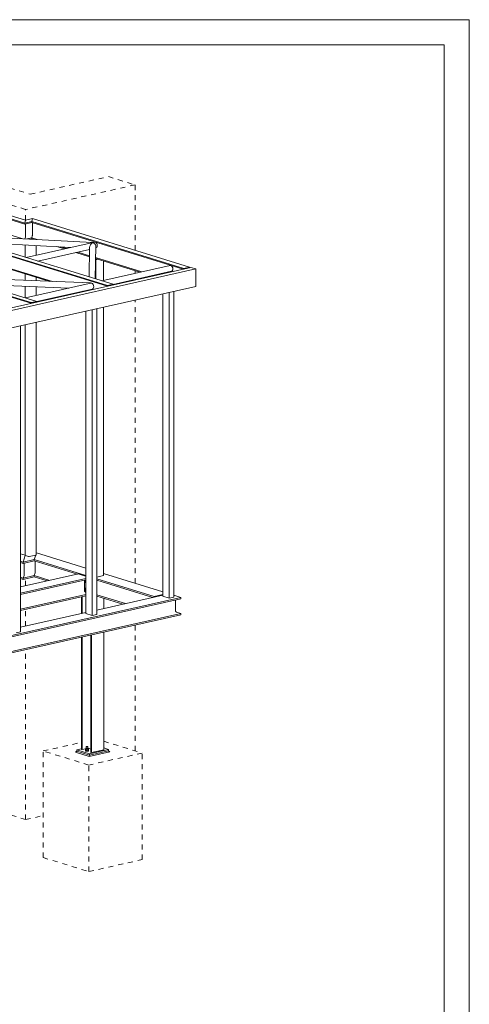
# Model space of a CAD drawing. Header units: millimetres. Extents: x -117 to 303, y -130 to 167.
# Tile 13 of 13: x 213 to 303, y -29 to 167. Entities that reach past the tile are written whole.
import ezdxf

# ---------------------------------------------------------------- set-up
doc = ezdxf.new("R2010")
doc.units = ezdxf.units.MM
doc.linetypes.add('XKITLINE00', pattern=[0])
doc.linetypes.add('XKITLINE01', pattern=[4, 1, -1, 1, -1])
for name, color, linetype, lineweight in [('List výkresu', 3, 'Continuous', 0), ('Prvek', 2, 'Continuous', 0), ('Šroub', 3, 'Continuous', 0)]:
    doc.layers.add(name, color=color, linetype=linetype, lineweight=lineweight)

msp = doc.modelspace()

# ---------------------------------------------------------------- linework, layer by layer
at = {"layer": 'List výkresu', "color": 7, "linetype": 'XKITLINE00', "lineweight": 0}
for p, q in [((302.83, 167.22), (-117.17, 167.22)), ((302.83, 167.22), (297.83, 167.22)), ((302.83, -129.78), (302.83, 167.22)), ((297.83, 162.22), (-112.17, 162.22)), ((297.83, -124.78), (297.83, 162.22))]:
    msp.add_line(p, q, dxfattribs=at)
at = {"layer": 'Prvek', "color": 7, "linetype": 'XKITLINE01', "lineweight": 0}
for p, q in [((193.96, 139), (215.26, 132.44)), ((214.36, 129.4), (193.57, 135.8)), ((215.26, 132.44), (230.85, 135.94)), ((230.85, 135.94), (236.18, 134.3)), ((236.18, 134.3), (214.36, 129.4)), ((236.18, 121.27), (236.18, 134.3)), ((214.36, 127.26), (214.36, 129.4)), ((236.18, 116.69), (236.18, 117.19)), ((236.18, 115.35), (236.18, 115.46)), ((236.18, 54.91), (236.18, 111.36)), ((214.36, 54.41), (214.36, 55.78)), ((214.36, 46.38), (214.36, 49.69)), ((236.18, 21.51), (236.18, 46.57)), ((214.36, 7.83), (214.36, 41.66)), ((217.86, 21.49), (225.52, 23.21)), ((229.93, 23.44), (237.59, 21.08)), ((217.86, 0.26), (217.86, 21.49)), ((226.95, 18.69), (217.86, 21.49)), ((237.59, 21.08), (226.95, 18.69)), ((237.59, -0.15), (237.59, 21.08)), ((226.95, -2.54), (226.95, 18.69)), ((200.02, 12.25), (214.36, 7.83)), ((214.36, 7.83), (217.86, 8.62)), ((217.86, 0.26), (226.95, -2.54)), ((226.95, -2.54), (237.59, -0.15))]:
    msp.add_line(p, q, dxfattribs=at)
at = {"layer": 'Prvek', "color": 3, "linetype": 'XKITLINE00', "lineweight": 0}
for p, q in [((214.2, 126.7), (193.55, 133.06)), ((214.2, 126.5), (193.55, 132.86)), ((194.69, 133.32), (214.36, 127.26)), ((179.66, 129.96), (230.67, 114.25)), ((179.66, 129.83), (230.65, 114.12)), ((180.77, 130.21), (231.78, 114.5)), ((214.36, 127.26), (215.73, 127.57)), ((215.57, 127.01), (215.73, 127.57)), ((215.73, 127.57), (215.57, 127.01)), ((215.73, 127.57), (247.04, 117.93)), ((164.45, 126.54), (215.46, 110.83)), ((164.45, 126.41), (215.44, 110.7)), ((165.56, 126.79), (216.57, 111.08)), ((206.62, 125.77), (213.79, 123.56)), ((214.36, 127.26), (214.2, 126.7)), ((214.2, 126.7), (214.36, 127.26)), ((215.57, 127.01), (214.2, 126.7)), ((215.57, 126.81), (214.2, 126.5)), ((214.2, 126.7), (214.2, 126.5)), ((214.2, 126.7), (214.2, 126.5)), ((214.35, 124.18), (214.35, 126.54)), ((214.35, 124.18), (214.35, 126.54)), ((215.57, 126.81), (215.57, 127.01)), ((215.57, 127.01), (245.9, 117.67)), ((215.57, 127.01), (215.57, 126.81)), ((215.57, 126.81), (245.78, 117.51)), ((215.72, 124.49), (215.72, 126.76)), ((215.72, 124.49), (215.72, 126.76)), ((199.89, 124.32), (227.66, 122.8)), ((214.23, 123.54), (214.33, 123.86)), ((214.23, 123.54), (214.33, 123.86)), ((214.33, 123.86), (214.34, 123.91)), ((214.34, 123.91), (214.33, 123.86)), ((214.34, 123.99), (214.35, 124.09)), ((214.35, 124.09), (214.34, 123.99)), ((214.34, 123.91), (214.34, 123.99)), ((214.34, 123.99), (214.34, 123.91)), ((214.35, 124.09), (214.35, 124.18)), ((214.35, 124.18), (214.35, 124.09)), ((215.57, 123.74), (214.57, 123.52)), ((215.69, 124.17), (215.57, 123.74)), ((215.69, 124.17), (215.57, 123.74)), ((215.57, 123.74), (215.57, 123.54)), ((215.57, 123.74), (216.66, 123.4)), ((215.57, 123.74), (215.57, 123.54)), ((215.7, 124.22), (215.69, 124.17)), ((215.69, 124.17), (215.7, 124.22)), ((215.71, 124.3), (215.7, 124.22)), ((215.7, 124.22), (215.71, 124.3)), ((215.72, 124.39), (215.71, 124.3)), ((215.71, 124.3), (215.72, 124.39)), ((215.72, 124.49), (215.72, 124.39)), ((215.72, 124.39), (215.72, 124.49)), ((204.62, 122.86), (223.37, 121.84)), ((214.27, 119.89), (214.27, 122.34)), ((214.45, 119.84), (227.22, 122.7)), ((215.57, 123.54), (215.3, 123.48)), ((215.57, 123.54), (215.86, 123.45)), ((216.46, 120.29), (216.46, 122.22)), ((220.6, 121.99), (222.05, 121.54)), ((221.39, 121.95), (222.43, 121.63)), ((227.12, 121.85), (227.01, 115.97)), ((227.16, 122.1), (227.12, 121.85)), ((227.29, 122.37), (227.16, 122.1)), ((227.22, 122.7), (227.72, 122.78)), ((227.49, 122.61), (227.29, 122.37)), ((227.72, 122.78), (227.49, 122.61)), ((227.66, 122.8), (228.1, 122.9)), ((227.66, 122.8), (227.72, 122.78)), ((227.95, 122.71), (227.72, 122.78)), ((228.15, 122.56), (227.95, 122.71)), ((228.25, 122.9), (228.1, 122.9)), ((228.28, 122.36), (228.15, 122.56)), ((228.33, 122.13), (228.21, 115.6)), ((228.4, 122.81), (228.25, 122.9)), ((228.28, 122.36), (228.33, 122.13)), ((228.32, 121.72), (228.4, 121.73)), ((228.53, 122.64), (228.4, 122.81)), ((228.4, 121.73), (228.53, 121.82)), ((228.61, 122.43), (228.53, 122.64)), ((228.53, 121.82), (228.61, 121.98)), ((228.64, 122.2), (228.61, 122.43)), ((228.61, 121.98), (228.64, 122.2)), ((216.77, 119.12), (227.11, 121.44)), ((224.37, 120.83), (227.08, 119.99)), ((224.75, 120.91), (227.09, 120.19)), ((228.29, 119.82), (237.5, 116.99)), ((129.74, 91.44), (247.3, 117.85)), ((210.58, 117.73), (219.19, 115.08)), ((210.83, 117.79), (219.69, 115.06)), ((228.28, 119.62), (237.12, 116.9)), ((228.38, 119.42), (228.28, 119.45)), ((228.28, 119.42), (228.37, 119.39)), ((228.37, 119.39), (228.75, 119.48)), ((228.37, 115.55), (228.37, 119.39)), ((228.71, 119.49), (228.38, 119.42)), ((243.17, 118.26), (229.52, 115.19)), ((229.89, 115.28), (229.89, 119.13)), ((243.32, 118.26), (243.17, 118.26)), ((243.47, 118.17), (243.32, 118.26)), ((243.59, 118), (243.47, 118.17)), ((243.68, 117.79), (243.59, 118)), ((243.71, 117.56), (243.68, 117.79)), ((245.9, 117.67), (247.04, 117.93)), ((247.04, 117.79), (247.04, 117.93)), ((248.27, 117.55), (247.3, 117.85)), ((130.71, 91.14), (248.27, 117.55)), ((201.22, 115.81), (227.28, 114.75)), ((214.27, 115.28), (214.27, 116.6)), ((216.46, 115.19), (216.46, 115.92)), ((231.78, 114.47), (243.47, 117.09)), ((239.43, 116.19), (239.63, 116.13)), ((239.81, 116.27), (240.02, 116.21)), ((243.47, 117.09), (243.59, 117.18)), ((243.59, 117.18), (243.68, 117.34)), ((243.68, 117.34), (243.71, 117.56)), ((245.9, 117.53), (245.9, 117.67)), ((248.27, 114.07), (248.27, 117.55)), ((130.71, 87.66), (248.27, 114.07)), ((205.7, 114.43), (223, 113.73)), ((214.27, 111.79), (214.27, 114.08)), ((214.31, 111.78), (227.05, 114.64)), ((216.46, 112.26), (216.46, 113.99)), ((227.05, 114.64), (227.53, 114.72)), ((227.51, 114.73), (227.28, 114.75)), ((227.53, 114.72), (227.51, 114.73)), ((227.55, 114.72), (227.53, 114.72)), ((227.7, 114.63), (227.55, 114.72)), ((227.82, 114.46), (227.7, 114.63)), ((227.91, 114.25), (227.82, 114.46)), ((227.82, 113.64), (227.91, 113.8)), ((227.94, 114.01), (227.91, 114.25)), ((227.91, 113.8), (227.94, 114.01)), ((230.46, 114.08), (231.98, 114.42)), ((230.48, 114.07), (230.46, 114.08)), ((230.46, 114.07), (230.46, 114.08)), ((230.67, 114.25), (231.78, 114.5)), ((230.67, 114.12), (230.67, 114.25)), ((231.78, 114.5), (231.78, 114.37)), ((231.98, 114.42), (232, 114.41)), ((216.57, 111.05), (227.7, 113.55)), ((225.65, 113.09), (225.85, 113.03)), ((225.9, 113.15), (226.1, 113.09)), ((227.7, 113.55), (227.82, 113.64)), ((241.71, 112.6), (241.71, 52.32)), ((243.01, 51.92), (243.01, 112.89)), ((243.92, 52.12), (243.92, 113.1)), ((215.25, 110.66), (216.77, 111)), ((215.28, 110.65), (215.25, 110.66)), ((215.25, 110.65), (215.25, 110.66)), ((215.46, 110.83), (216.57, 111.08)), ((215.46, 110.71), (215.46, 110.83)), ((216.57, 111.08), (216.57, 110.96)), ((216.77, 111), (216.8, 111)), ((229.89, 56.44), (229.89, 109.95)), ((226.35, 48.87), (226.35, 109.15)), ((227.65, 48.47), (227.65, 109.44)), ((228.56, 48.67), (228.56, 109.65)), ((213.35, 45.26), (213.35, 106.23)), ((214.27, 60.46), (214.27, 106.43)), ((216.46, 60.57), (216.46, 106.93)), ((216.46, 60.86), (216.49, 60.98)), ((216.46, 60.97), (216.49, 60.98)), ((216.46, 60.86), (216.49, 60.98)), ((216.49, 60.98), (226.35, 57.94)), ((213.35, 60.77), (214.27, 60.49)), ((213.35, 59.31), (213.89, 59.15)), ((213.35, 59.04), (213.89, 58.87)), ((213.89, 59.15), (214.28, 60.45)), ((213.89, 59.15), (214.28, 60.45)), ((213.89, 59.15), (216.09, 59.64)), ((216.09, 59.37), (213.89, 58.87)), ((213.89, 58.87), (213.89, 59.15)), ((213.89, 58.87), (213.89, 59.15)), ((214.08, 56.87), (214.08, 58.92)), ((214.08, 56.87), (214.08, 58.92)), ((214.27, 60.46), (214.27, 60.45)), ((214.27, 60.45), (214.3, 60.44)), ((214.3, 60.44), (214.91, 60.25)), ((214.91, 60.25), (214.95, 60.24)), ((214.95, 60.24), (215, 60.24)), ((215, 60.24), (215.05, 60.24)), ((215.05, 60.24), (215.09, 60.24)), ((215.09, 60.24), (216.42, 60.54)), ((216.09, 59.64), (216.36, 60.53)), ((216.09, 59.64), (216.36, 60.53)), ((216.09, 59.37), (216.09, 59.64)), ((216.09, 59.64), (226.35, 56.48)), ((216.09, 59.64), (216.09, 59.37)), ((216.09, 59.37), (224.68, 56.73)), ((216.28, 57.36), (216.28, 59.31)), ((216.28, 57.36), (216.28, 59.31)), ((216.42, 60.54), (216.45, 60.55)), ((216.45, 60.55), (216.46, 60.57)), ((216.25, 56.96), (216.09, 56.44)), ((216.09, 56.44), (216.25, 56.96)), ((216.26, 57.03), (216.25, 56.96)), ((216.25, 56.96), (216.26, 57.03)), ((216.27, 57.13), (216.26, 57.03)), ((216.26, 57.03), (216.27, 57.13)), ((216.28, 57.24), (216.27, 57.13)), ((216.27, 57.13), (216.28, 57.24)), ((216.28, 57.36), (216.28, 57.24)), ((216.28, 57.24), (216.28, 57.36)), ((213.35, 54.18), (224.88, 56.77)), ((213.35, 56.11), (213.89, 55.94)), ((213.35, 52.94), (226.35, 55.86)), ((213.35, 55.84), (213.89, 55.67)), ((213.35, 52.67), (226.35, 55.59)), ((213.89, 55.94), (214.05, 56.47)), ((213.89, 55.94), (214.05, 56.47)), ((213.89, 55.94), (216.09, 56.44)), ((216.09, 56.17), (213.89, 55.67)), ((213.89, 55.67), (213.89, 55.94)), ((213.89, 55.67), (213.89, 55.94)), ((214.05, 56.47), (214.06, 56.53)), ((214.06, 56.53), (214.05, 56.47)), ((214.06, 56.53), (214.07, 56.63)), ((214.07, 56.63), (214.06, 56.53)), ((214.07, 56.63), (214.08, 56.75)), ((214.08, 56.75), (214.07, 56.63)), ((214.08, 56.75), (214.08, 56.87)), ((214.08, 56.87), (214.08, 56.75)), ((216.09, 56.44), (216.09, 56.17)), ((216.09, 56.44), (219.17, 55.49)), ((216.09, 56.44), (216.09, 56.17)), ((216.09, 56.17), (218.67, 55.38)), ((224.88, 56.77), (226.35, 56.32)), ((225.19, 56.69), (225.17, 56.68)), ((226.35, 56.33), (225.19, 56.69)), ((226.11, 53.48), (226.11, 55.53)), ((228.56, 56.15), (229.89, 56.44)), ((228.56, 55.8), (239.99, 52.28)), ((228.56, 55.53), (239.75, 52.09)), ((229.89, 56.85), (241.71, 53.21)), ((226.12, 53.37), (226.11, 53.48)), ((226.16, 53.26), (226.12, 53.37)), ((226.23, 53.18), (226.16, 53.26)), ((226.3, 53.13), (226.23, 53.18)), ((226.3, 53.13), (226.35, 53.12)), ((226.3, 53.13), (226.35, 53.12)), ((245.33, 52.1), (127.01, 25.51)), ((245.33, 51.82), (127.01, 25.24)), ((213.35, 49.73), (226.35, 52.65)), ((213.35, 49.46), (226.35, 52.38)), ((225.52, 48.89), (225.52, 52.2)), ((225.64, 48.92), (225.64, 52.22)), ((228.56, 52.6), (234.24, 50.85)), ((228.56, 49.57), (241.71, 52.53)), ((228.56, 52.33), (233.73, 50.74)), ((229.93, 49.88), (229.93, 51.91)), ((239.99, 52.28), (241.71, 52.67)), ((239.99, 52.14), (239.99, 52.28)), ((241.71, 52.32), (243.01, 51.92)), ((243.01, 51.92), (243.92, 52.12)), ((243.92, 52.53), (245.33, 52.1)), ((244.22, 49.52), (244.22, 51.57)), ((245.33, 52.1), (245.33, 51.82)), ((213.35, 46.16), (226.35, 49.08)), ((244.23, 49.41), (244.22, 49.52)), ((244.27, 49.3), (244.23, 49.41)), ((244.34, 49.22), (244.27, 49.3)), ((244.41, 49.17), (244.34, 49.22)), ((244.41, 49.17), (245.33, 48.89)), ((127.01, 22.31), (245.33, 48.89)), ((127.01, 22.04), (245.33, 48.62)), ((226.35, 48.87), (227.65, 48.47)), ((227.65, 48.47), (228.56, 48.67)), ((245.33, 48.89), (245.33, 48.62)), ((212.44, 45.05), (213.35, 45.26)), ((229.93, 21.74), (229.93, 45.16)), ((225.52, 21.8), (225.52, 44.17)), ((225.64, 21.76), (225.64, 44.2)), ((227.38, 21.22), (227.38, 44.59)), ((227.49, 21.19), (227.49, 44.62)), ((224.58, 21.72), (225.52, 21.94)), ((224.58, 21.43), (224.58, 21.72)), ((227.07, 20.95), (224.58, 21.72)), ((225.52, 21.8), (225.64, 21.76)), ((225.64, 21.76), (226.58, 21.97)), ((226.58, 21.97), (226.68, 21.99)), ((226.68, 21.99), (226.8, 21.99)), ((226.8, 21.99), (226.91, 21.98)), ((226.91, 21.98), (227, 21.96)), ((227, 21.96), (227.38, 21.85)), ((230.87, 21.81), (227.07, 20.95)), ((227.49, 21.19), (229.93, 21.74)), ((229.93, 22.1), (230.87, 21.81)), ((230.87, 21.52), (230.87, 21.81)), ((224.29, 21.25), (224.58, 21.43)), ((227.05, 20.4), (224.29, 21.25)), ((224.58, 21.43), (227.07, 20.67)), ((224.58, 21.43), (227.07, 20.67)), ((231.15, 21.32), (227.05, 20.4)), ((227.05, 20.4), (227.07, 20.67)), ((227.07, 20.67), (230.87, 21.52)), ((227.07, 20.67), (230.87, 21.52)), ((227.07, 20.67), (227.07, 20.95)), ((227.38, 21.22), (227.49, 21.19)), ((230.87, 21.52), (231.15, 21.32))]:
    msp.add_line(p, q, dxfattribs=at)
at = {"layer": 'Šroub', "color": 7, "linetype": 'XKITLINE00', "lineweight": 0}
for p, q in [((226.29, 55.5), (226.19, 55.27)), ((226.2, 55.25), (226.19, 55.27)), ((226.2, 55.22), (226.21, 55.3)), ((226.21, 55.14), (226.2, 55.22)), ((226.21, 55.3), (226.25, 55.34)), ((226.25, 55.07), (226.21, 55.14)), ((226.25, 55.34), (226.34, 55.36)), ((226.25, 55.34), (226.3, 55.35)), ((226.3, 55.04), (226.25, 55.07)), ((226.27, 55.06), (226.29, 54.99)), ((226.29, 55.5), (226.35, 55.51)), ((226.35, 55.48), (226.29, 55.5)), ((226.29, 54.99), (226.35, 54.97)), ((226.3, 55.35), (226.35, 55.31)), ((226.35, 55.04), (226.3, 55.04)), ((226.29, 53.96), (226.19, 53.73)), ((226.2, 53.7), (226.19, 53.73)), ((226.2, 53.68), (226.21, 53.75)), ((226.21, 53.6), (226.2, 53.68)), ((226.21, 53.75), (226.25, 53.8)), ((226.25, 53.53), (226.21, 53.6)), ((226.25, 53.8), (226.34, 53.82)), ((226.25, 53.8), (226.3, 53.8)), ((226.3, 53.49), (226.25, 53.53)), ((226.27, 53.52), (226.29, 53.44)), ((226.29, 53.96), (226.35, 53.97)), ((226.35, 53.94), (226.29, 53.96)), ((226.29, 53.44), (226.35, 53.42)), ((226.3, 53.8), (226.35, 53.77)), ((226.35, 53.5), (226.3, 53.49)), ((226.38, 21.88), (226.28, 21.8)), ((226.28, 21.8), (226.48, 21.74)), ((226.28, 21.55), (226.28, 21.8)), ((226.43, 21.88), (226.38, 21.88)), ((226.43, 22.35), (226.48, 22.37)), ((226.43, 22.33), (226.43, 22.35)), ((226.46, 22.31), (226.43, 22.33)), ((226.43, 21.81), (226.43, 22.33)), ((226.53, 22.3), (226.46, 22.31)), ((226.48, 22.37), (226.55, 22.38)), ((226.78, 21.76), (226.48, 21.74)), ((226.48, 21.74), (226.48, 21.49)), ((226.61, 22.3), (226.53, 22.3)), ((226.55, 22.38), (226.64, 22.38)), ((226.69, 22.31), (226.61, 22.3)), ((226.64, 22.38), (226.71, 22.37)), ((226.73, 22.33), (226.69, 22.31)), ((226.71, 22.37), (226.74, 22.35)), ((226.74, 22.35), (226.73, 22.33)), ((226.74, 21.83), (226.74, 22.35)), ((226.89, 21.83), (226.74, 21.88)), ((226.78, 21.76), (226.89, 21.83)), ((226.78, 21.76), (226.78, 21.51)), ((226.89, 21.58), (226.89, 21.83)), ((226.28, 21.55), (226.48, 21.49)), ((226.29, 21.5), (226.29, 21.55)), ((226.29, 21.5), (226.36, 21.46)), ((226.36, 21.52), (226.3, 21.55)), ((226.46, 21.5), (226.36, 21.52)), ((226.36, 21.46), (226.48, 21.44)), ((226.48, 21.49), (226.78, 21.51)), ((226.48, 21.44), (226.64, 21.43)), ((226.64, 21.49), (226.51, 21.49)), ((226.75, 21.5), (226.64, 21.49)), ((226.64, 21.43), (226.78, 21.45)), ((226.78, 21.51), (226.89, 21.58)), ((226.78, 21.45), (226.87, 21.48)), ((226.8, 21.51), (226.87, 21.54)), ((226.87, 21.54), (226.88, 21.57)), ((226.87, 21.48), (226.88, 21.52)), ((226.88, 21.52), (226.88, 21.58))]:
    msp.add_line(p, q, dxfattribs=at)

doc.saveas('drawing.dxf')
